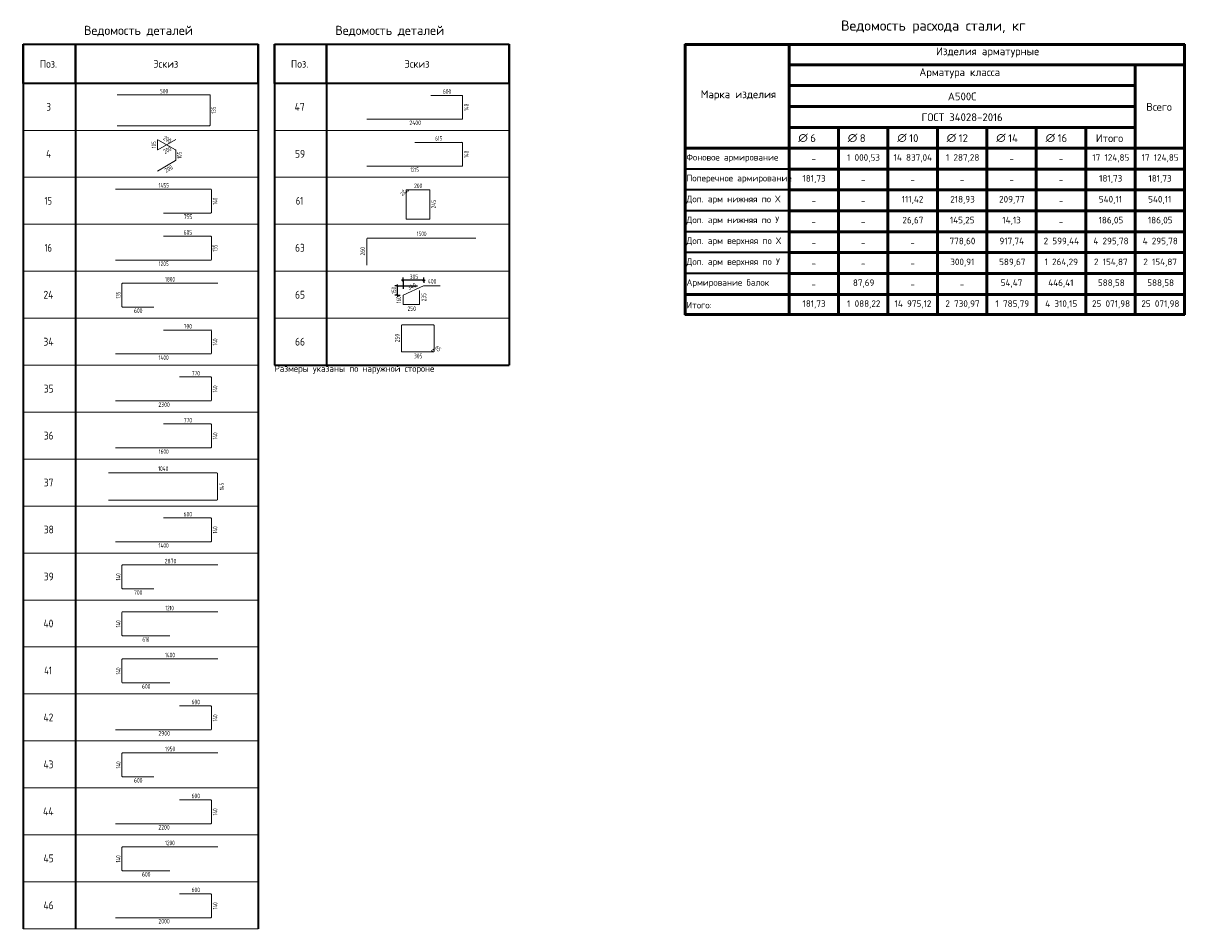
# Model space of a CAD drawing. Header units: metres. Extents: x -38 to 114, y -16 to 7.
# Tile 6 of 6: x 92 to 114, y -15 to 2. Entities that reach past the tile are written whole.
import ezdxf

# ---------------------------------------------------------------- set-up
doc = ezdxf.new("R2010")
doc.units = ezdxf.units.M
doc.layers.add('XR$2$STANDARD_1', color=7, linetype='Continuous', lineweight=25)
doc.layers.add('XR$2$Экспликация_ описание', color=7, linetype='Continuous', lineweight=13)
doc.styles.add('ISOCPEUR', font='txt')

msp = doc.modelspace()

# ---------------------------------------------------------------- linework, layer by layer
at = {"layer": 'XR$2$STANDARD_1', "color": 7, "linetype": 'Continuous', "lineweight": 35, "transparency": 33554687}
for p, q in [((92.051, 1.457), (96.551, 1.457)), ((92.051, 0.707), (92.051, 1.457)), ((92.051, 1.457), (92.051, -0.193)), ((93.051, 0.707), (93.051, 1.457)), ((93.051, 1.457), (93.051, -0.193)), ((96.551, 0.707), (96.551, 1.457)), ((96.551, 1.457), (96.551, -0.193)), ((96.865, 1.457), (101.365, 1.457)), ((96.865, 0.707), (96.865, 1.457)), ((96.865, 1.457), (96.865, -0.193)), ((97.865, 0.707), (97.865, 1.457)), ((97.865, 1.457), (97.865, -0.193)), ((101.365, 0.707), (101.365, 1.457)), ((101.365, 1.457), (101.365, -0.193)), ((96.551, 0.707), (92.051, 0.707)), ((101.365, 0.707), (96.865, 0.707)), ((92.051, 0.557), (92.051, -1.093)), ((93.051, 0.557), (93.051, -1.093)), ((96.551, 0.557), (96.551, -1.093)), ((96.865, 0.557), (96.865, -1.093)), ((97.865, 0.557), (97.865, -1.093)), ((101.365, 0.557), (101.365, -1.093)), ((92.051, -0.343), (92.051, -1.993)), ((93.051, -0.343), (93.051, -1.993)), ((96.551, -0.343), (96.551, -1.993)), ((96.865, -0.343), (96.865, -1.993)), ((97.865, -0.343), (97.865, -1.993)), ((101.365, -0.343), (101.365, -1.993)), ((92.051, -1.243), (92.051, -2.893)), ((93.051, -1.243), (93.051, -2.893)), ((96.551, -1.243), (96.551, -2.893)), ((96.865, -1.243), (96.865, -2.893)), ((97.865, -1.243), (97.865, -2.893)), ((101.365, -1.243), (101.365, -2.893)), ((92.051, -2.143), (92.051, -3.793)), ((93.051, -2.143), (93.051, -3.793)), ((96.551, -2.143), (96.551, -3.793)), ((96.865, -2.143), (96.865, -3.793)), ((97.865, -2.143), (97.865, -3.793)), ((101.365, -2.143), (101.365, -3.793)), ((92.051, -3.043), (92.051, -4.693)), ((93.051, -3.043), (93.051, -4.693)), ((96.551, -3.043), (96.551, -4.693)), ((96.865, -3.043), (96.865, -4.693)), ((97.865, -3.043), (97.865, -4.693)), ((101.365, -3.043), (101.365, -4.693)), ((92.051, -3.943), (92.051, -5.593)), ((93.051, -3.943), (93.051, -5.593)), ((96.551, -3.943), (96.551, -5.593)), ((92.051, -4.843), (92.051, -6.493)), ((93.051, -4.843), (93.051, -6.493)), ((96.551, -4.843), (96.551, -6.493)), ((96.865, -4.693), (101.365, -4.693)), ((92.051, -5.743), (92.051, -7.393)), ((93.051, -5.743), (93.051, -7.393)), ((96.551, -5.743), (96.551, -7.393)), ((92.051, -6.643), (92.051, -8.293)), ((93.051, -6.643), (93.051, -8.293)), ((96.551, -6.643), (96.551, -8.293)), ((92.051, -7.543), (92.051, -9.193)), ((93.051, -7.543), (93.051, -9.193)), ((96.551, -7.543), (96.551, -9.193)), ((92.051, -8.443), (92.051, -10.093)), ((93.051, -8.443), (93.051, -10.093)), ((96.551, -8.443), (96.551, -10.093)), ((92.051, -9.343), (92.051, -10.993)), ((93.051, -9.343), (93.051, -10.993)), ((96.551, -9.343), (96.551, -10.993)), ((92.051, -10.243), (92.051, -11.893)), ((93.051, -10.243), (93.051, -11.893)), ((96.551, -10.243), (96.551, -11.893)), ((92.051, -11.143), (92.051, -12.793)), ((93.051, -11.143), (93.051, -12.793)), ((96.551, -11.143), (96.551, -12.793)), ((92.051, -12.043), (92.051, -13.693)), ((93.051, -12.043), (93.051, -13.693)), ((96.551, -12.043), (96.551, -13.693)), ((92.051, -12.943), (92.051, -14.593)), ((93.051, -12.943), (93.051, -14.593)), ((96.551, -12.943), (96.551, -14.593)), ((92.051, -13.843), (92.051, -15.493)), ((93.051, -13.843), (93.051, -15.493)), ((96.551, -13.843), (96.551, -15.493))]:
    msp.add_line(p, q, dxfattribs=at)
at = {"layer": 'XR$2$STANDARD_1', "color": 4, "linetype": 'Continuous', "lineweight": 18, "transparency": 33554687}
for p, q in [((93.851, 0.489), (95.625, 0.489)), ((95.631, 0.483), (95.631, -0.097)), ((95.625, -0.104), (93.851, -0.104))]:
    msp.add_line(p, q, dxfattribs=at)
at = {"layer": 'XR$2$STANDARD_1', "color": 7, "linetype": 'Continuous', "lineweight": 18, "transparency": 33554687}
for p, q in [((99.859, 0.477), (100.456, 0.477)), ((100.47, 0.464), (100.47, 0.032)), ((100.456, 0.019), (98.636, 0.019)), ((99.553, -0.423), (100.458, -0.423)), ((100.47, -0.434), (100.47, -0.869)), ((100.458, -0.881), (98.636, -0.881)), ((93.822, -1.319), (95.645, -1.319)), ((95.657, -1.33), (95.657, -1.765)), ((95.645, -1.777), (94.74, -1.777)), ((98.637, -2.778), (98.637, -2.27)), ((98.65, -2.256), (100.725, -2.256)), ((94.74, -4.019), (95.643, -4.019)), ((95.657, -4.032), (95.657, -4.464)), ((95.643, -4.477), (93.822, -4.477)), ((95.045, -4.919), (95.643, -4.919)), ((95.657, -4.932), (95.657, -5.364)), ((95.643, -5.377), (93.822, -5.377)), ((94.74, -5.819), (95.643, -5.819)), ((95.657, -5.832), (95.657, -6.264)), ((95.643, -6.277), (93.822, -6.277)), ((93.687, -6.756), (95.76, -6.756)), ((95.775, -6.771), (95.775, -7.263)), ((95.76, -7.278), (93.687, -7.278)), ((94.74, -7.619), (95.643, -7.619)), ((95.657, -7.632), (95.657, -8.064)), ((95.643, -8.077), (93.822, -8.077)), ((93.943, -8.964), (93.943, -8.532)), ((93.956, -8.519), (95.777, -8.519)), ((94.554, -8.977), (93.956, -8.977)), ((93.943, -9.865), (93.943, -9.43)), ((93.954, -9.419), (95.777, -9.419)), ((94.86, -9.877), (93.954, -9.877)), ((93.943, -10.768), (93.943, -10.336)), ((93.956, -10.323), (95.777, -10.323)), ((94.86, -10.781), (93.956, -10.781)), ((95.045, -11.223), (95.643, -11.223)), ((95.657, -11.236), (95.657, -11.668)), ((95.643, -11.681), (93.822, -11.681)), ((93.943, -12.568), (93.943, -12.136)), ((93.956, -12.123), (95.777, -12.123)), ((94.554, -12.581), (93.956, -12.581)), ((95.045, -14.823), (95.643, -14.823)), ((95.657, -14.836), (95.657, -15.268)), ((95.643, -15.281), (93.822, -15.281))]:
    msp.add_line(p, q, dxfattribs=at)
at = {"layer": 'XR$2$STANDARD_1', "color": 7, "linetype": 'Continuous', "lineweight": 13, "transparency": 33554687}
for p, q in [((92.051, -0.193), (96.551, -0.193)), ((96.865, -0.193), (101.365, -0.193)), ((92.051, -1.093), (96.551, -1.093)), ((96.865, -1.093), (101.365, -1.093)), ((92.051, -1.993), (96.551, -1.993)), ((96.865, -1.993), (101.365, -1.993)), ((92.051, -2.893), (96.551, -2.893)), ((96.865, -2.893), (101.365, -2.893)), ((92.051, -3.793), (96.551, -3.793)), ((96.865, -3.793), (101.365, -3.793)), ((92.051, -4.693), (96.551, -4.693)), ((96.865, -4.693), (101.365, -4.693)), ((92.051, -5.593), (96.551, -5.593)), ((92.051, -6.493), (96.551, -6.493)), ((92.051, -7.393), (96.551, -7.393)), ((92.051, -8.293), (96.551, -8.293)), ((92.051, -9.193), (96.551, -9.193)), ((92.051, -10.093), (96.551, -10.093)), ((92.051, -10.993), (96.551, -10.993)), ((92.051, -11.893), (96.551, -11.893)), ((92.051, -12.793), (96.551, -12.793)), ((92.051, -13.693), (96.551, -13.693)), ((92.051, -14.593), (96.551, -14.593)), ((92.051, -15.493), (96.551, -15.493))]:
    msp.add_line(p, q, dxfattribs=at)
at = {"layer": 'XR$2$STANDARD_1', "color": 40, "linetype": 'Continuous', "lineweight": 18, "transparency": 33554687}
for p, q in [((94.624, -0.378), (94.624, -0.561)), ((94.632, -0.566), (94.973, -0.369)), ((94.97, -0.569), (94.632, -0.374)), ((94.973, -0.769), (94.973, -0.573)), ((94.624, -0.973), (94.97, -0.773)), ((99.391, -1.332), (99.835, -1.332)), ((99.391, -1.332), (99.407, -1.332)), ((99.411, -1.334), (99.434, -1.357)), ((99.386, -1.354), (99.386, -1.338)), ((99.386, -1.887), (99.386, -1.338)), ((99.41, -1.38), (99.387, -1.358)), ((99.842, -1.339), (99.842, -1.887)), ((99.835, -1.894), (99.393, -1.894)), ((99.334, -3.35), (99.722, -3.175)), ((99.645, -3.263), (99.645, -3.522)), ((99.725, -3.175), (100.039, -3.175)), ((99.329, -3.522), (99.329, -3.357)), ((99.637, -3.53), (99.337, -3.53)), ((99.3, -4.428), (99.3, -3.931)), ((99.307, -3.923), (99.916, -3.923)), ((99.924, -3.931), (99.924, -4.429)), ((99.917, -4.436), (99.307, -4.436)), ((99.895, -4.434), (99.874, -4.412)), ((99.9, -4.386), (99.922, -4.407)), ((99.917, -4.436), (99.9, -4.436)), ((99.924, -4.412), (99.924, -4.429))]:
    msp.add_line(p, q, dxfattribs=at)
at = {"layer": 'XR$2$STANDARD_1', "color": 34, "linetype": 'Continuous', "lineweight": 18, "transparency": 33554687}
for p, q in [((94.74, -2.223), (95.646, -2.223)), ((95.657, -2.233), (95.657, -2.671)), ((95.646, -2.681), (93.822, -2.681)), ((93.943, -3.571), (93.943, -3.133)), ((93.953, -3.123), (95.777, -3.123)), ((94.554, -3.581), (93.953, -3.581)), ((95.045, -13.023), (95.646, -13.023)), ((95.657, -13.033), (95.657, -13.471)), ((95.646, -13.481), (93.822, -13.481)), ((93.943, -14.371), (93.943, -13.933)), ((93.953, -13.923), (95.777, -13.923)), ((94.86, -14.381), (93.953, -14.381))]:
    msp.add_line(p, q, dxfattribs=at)
at = {"layer": 'XR$2$STANDARD_1', "color": 7, "linetype": 'Continuous', "lineweight": 25, "transparency": 33554687}
for p, q in [((99.329, -3.066), (99.299, -3.066)), ((99.724, -3.066), (99.754, -3.066)), ((99.221, -3.175), (99.221, -3.145)), ((99.221, -3.352), (99.221, -3.175)), ((99.221, -3.352), (99.221, -3.382))]:
    msp.add_line(p, q, dxfattribs=at)
at = {"layer": 'XR$2$STANDARD_1', "color": 7, "linetype": 'Continuous', "lineweight": -3, "transparency": 33554687}
for p, q in [((99.344, -3.051), (99.314, -3.081)), ((99.329, -3.066), (99.329, -3.016)), ((99.329, -3.066), (99.329, -3.116)), ((99.739, -3.051), (99.709, -3.081)), ((99.724, -3.066), (99.724, -3.016)), ((99.724, -3.066), (99.724, -3.116)), ((99.724, -3.066), (99.724, -3.066)), ((99.221, -3.175), (99.171, -3.175)), ((99.236, -3.19), (99.206, -3.16)), ((99.236, -3.367), (99.206, -3.337)), ((99.221, -3.175), (99.271, -3.175)), ((99.221, -3.175), (99.603, -3.175)), ((99.221, -3.352), (99.171, -3.352)), ((99.221, -3.352), (99.271, -3.352)), ((99.221, -3.352), (99.221, -3.352))]:
    msp.add_line(p, q, dxfattribs=at)
msp.add_lwpolyline([(99.329, -3.066), (99.329, -3.169), (99.329, -3.169), (99.329, -3.232)], dxfattribs=at)
at = {"layer": 'XR$2$STANDARD_1', "color": 7, "linetype": 'Continuous', "lineweight": 25, "transparency": 33554687}
msp.add_lwpolyline([(99.724, -3.066), (99.393, -3.066), (99.393, -3.066), (99.329, -3.066)], dxfattribs=at)
at = {"layer": 'XR$2$STANDARD_1', "color": 4, "linetype": 'Continuous', "lineweight": 18, "transparency": 33554687}
for centre, start, end in [((95.625, 0.483), 0, 90), ((95.625, -0.097), 270, 0)]:
    msp.add_arc(centre, 0.00655, start, end, dxfattribs=at)
at = {"layer": 'XR$2$STANDARD_1', "color": 7, "linetype": 'Continuous', "lineweight": 18, "transparency": 33554687}
for centre, radius, start, end in [((100.456, 0.464), 0.0135, 0, 90), ((100.456, 0.032), 0.0135, 270, 0), ((100.458, -0.434), 0.0118, 0, 90), ((100.458, -0.869), 0.0118, 270, 0), ((95.645, -1.33), 0.0118, 0, 90), ((95.645, -1.765), 0.0118, 270, 0), ((98.65, -2.27), 0.0135, 90, 180), ((95.643, -4.032), 0.0135, 0, 90), ((95.643, -4.464), 0.0135, 270, 0), ((95.643, -4.932), 0.0135, 0, 90), ((95.643, -5.364), 0.0135, 270, 0), ((95.643, -5.832), 0.0135, 0, 90), ((95.643, -6.264), 0.0135, 270, 0), ((95.76, -6.771), 0.0154, 0, 90), ((95.76, -7.263), 0.0154, 270, 0), ((95.643, -7.632), 0.0135, 0, 90), ((95.643, -8.064), 0.0135, 270, 0), ((93.956, -8.532), 0.0135, 90, 180), ((93.956, -8.964), 0.0135, 180, 270), ((93.954, -9.43), 0.0118, 90, 180), ((93.954, -9.865), 0.0118, 180, 270), ((93.956, -10.336), 0.0135, 90, 180), ((93.956, -10.768), 0.0135, 180, 270), ((95.643, -11.236), 0.0135, 0, 90), ((95.643, -11.668), 0.0135, 270, 0), ((93.956, -12.136), 0.0135, 90, 180), ((93.956, -12.568), 0.0135, 180, 270), ((95.643, -14.836), 0.0135, 0, 90), ((95.643, -15.268), 0.0135, 270, 0)]:
    msp.add_arc(centre, radius, start, end, dxfattribs=at)
at = {"layer": 'XR$2$STANDARD_1', "color": 40, "linetype": 'Continuous', "lineweight": 18, "transparency": 33554687}
for centre, radius, start, end in [((94.63, -0.378), 0.00534, 60, 180), ((94.63, -0.561), 0.00534, 180, 300), ((94.968, -0.573), 0.00534, 0, 60), ((94.968, -0.769), 0.00534, 300, 0), ((99.391, -1.338), 0.0056, 90, 180), ((99.391, -1.338), 0.0056, 90, 180), ((99.407, -1.338), 0.0056, 45, 90), ((99.835, -1.339), 0.007, 0, 90), ((99.391, -1.354), 0.0056, 180, 225), ((99.393, -1.887), 0.007, 180, 270), ((99.835, -1.887), 0.007, 270, 0), ((99.725, -3.183), 0.00804, 90, 114.2277), ((99.337, -3.357), 0.00804, 114.2277, 180), ((99.337, -3.522), 0.00804, 180, 270), ((99.637, -3.522), 0.00804, 270, 0), ((99.307, -3.931), 0.00778, 90, 180), ((99.916, -3.931), 0.00778, 0, 90), ((99.307, -4.428), 0.00778, 180, 270), ((99.9, -4.429), 0.00622, 225, 270), ((99.917, -4.429), 0.00622, 270, 0), ((99.917, -4.429), 0.00622, 270, 0), ((99.917, -4.412), 0.00622, 0, 45)]:
    msp.add_arc(centre, radius, start, end, dxfattribs=at)
at = {"layer": 'XR$2$STANDARD_1', "color": 34, "linetype": 'Continuous', "lineweight": 18, "transparency": 33554687}
for centre, start, end in [((95.646, -2.233), 0, 90), ((95.646, -2.671), 270, 0), ((93.953, -3.133), 90, 180), ((93.953, -3.571), 180, 270), ((95.646, -13.033), 0, 90), ((95.646, -13.471), 270, 0), ((93.953, -13.933), 90, 180), ((93.953, -14.371), 180, 270)]:
    msp.add_arc(centre, 0.0101, start, end, dxfattribs=at)
at = {"layer": 'XR$2$Экспликация_ описание', "color": 7, "linetype": 'Continuous', "lineweight": 50, "transparency": 33554687}
for p, q in [((104.73, 1.453), (114.306, 1.453)), ((104.735, 1.457), (104.735, -3.729)), ((106.724, 1.057), (106.724, 1.464)), ((106.724, -0.543), (106.724, 1.464)), ((114.3, 1.457), (114.3, -3.729)), ((106.717, 1.064), (113.357, 1.064)), ((106.717, 1.064), (114.293, 1.064)), ((106.724, 1.071), (106.724, 0.657)), ((113.348, 1.064), (114.293, 1.064)), ((113.355, 1.071), (113.355, -0.543)), ((106.717, 0.664), (113.357, 0.664)), ((106.717, -0.136), (107.674, -0.136)), ((106.724, -0.129), (106.724, -0.543)), ((107.665, -0.136), (108.621, -0.136)), ((107.671, -0.129), (107.671, -0.543)), ((108.612, -0.136), (109.569, -0.136)), ((108.619, -0.129), (108.619, -0.543)), ((109.56, -0.136), (110.517, -0.136)), ((109.567, -0.129), (109.567, -0.543)), ((110.508, -0.136), (111.464, -0.136)), ((110.514, -0.129), (110.514, -0.543)), ((111.455, -0.136), (112.412, -0.136)), ((111.462, -0.129), (111.462, -0.543)), ((106.73, -0.536), (104.724, -0.536)), ((106.717, -0.536), (107.671, -0.536)), ((106.717, -0.536), (107.674, -0.536)), ((106.724, -0.529), (106.724, -0.936)), ((106.724, -0.534), (106.724, -0.936)), ((107.665, -0.536), (108.619, -0.536)), ((107.665, -0.536), (108.621, -0.536)), ((107.671, -0.529), (107.671, -0.936)), ((108.612, -0.536), (109.567, -0.536)), ((108.612, -0.536), (109.569, -0.536)), ((108.619, -0.529), (108.619, -0.936)), ((109.56, -0.536), (110.514, -0.536)), ((109.56, -0.536), (110.517, -0.536)), ((109.567, -0.529), (109.567, -0.936)), ((110.508, -0.536), (111.462, -0.536)), ((110.508, -0.536), (111.464, -0.536)), ((110.514, -0.529), (110.514, -0.936)), ((111.455, -0.536), (112.41, -0.536)), ((111.455, -0.536), (112.412, -0.536)), ((111.462, -0.529), (111.462, -0.936)), ((112.403, -0.536), (113.355, -0.536)), ((112.41, -0.529), (112.41, -0.936)), ((113.348, -0.536), (114.3, -0.536)), ((113.348, -0.536), (114.293, -0.536)), ((113.355, -0.529), (113.355, -0.936)), ((106.717, -0.936), (107.671, -0.936)), ((106.724, -0.929), (106.724, -1.336)), ((106.724, -0.934), (106.724, -1.336)), ((107.665, -0.936), (108.619, -0.936)), ((107.671, -0.929), (107.671, -1.336)), ((108.612, -0.936), (109.567, -0.936)), ((108.619, -0.929), (108.619, -1.336)), ((109.56, -0.936), (110.514, -0.936)), ((109.567, -0.929), (109.567, -1.336)), ((110.508, -0.936), (111.462, -0.936)), ((110.514, -0.929), (110.514, -1.336)), ((111.455, -0.936), (112.41, -0.936)), ((111.462, -0.929), (111.462, -1.336)), ((112.403, -0.936), (113.355, -0.936)), ((112.41, -0.929), (112.41, -1.336)), ((113.348, -0.936), (114.3, -0.936)), ((113.355, -0.929), (113.355, -1.336)), ((106.724, -1.329), (106.724, -1.736)), ((106.724, -1.334), (106.724, -1.736)), ((107.671, -1.329), (107.671, -1.736)), ((108.619, -1.329), (108.619, -1.736)), ((109.567, -1.329), (109.567, -1.736)), ((110.514, -1.329), (110.514, -1.736)), ((111.462, -1.329), (111.462, -1.736)), ((112.41, -1.329), (112.41, -1.736)), ((113.355, -1.329), (113.355, -1.736)), ((106.717, -1.336), (107.671, -1.336)), ((107.665, -1.336), (108.619, -1.336)), ((108.612, -1.336), (109.567, -1.336)), ((109.56, -1.336), (110.514, -1.336)), ((110.508, -1.336), (111.462, -1.336)), ((111.455, -1.336), (112.41, -1.336)), ((112.403, -1.336), (113.355, -1.336)), ((113.348, -1.336), (114.3, -1.336)), ((106.717, -1.736), (107.671, -1.736)), ((106.724, -1.729), (106.724, -2.136)), ((106.724, -1.734), (106.724, -2.136)), ((107.665, -1.736), (108.619, -1.736)), ((107.671, -1.729), (107.671, -2.136)), ((108.612, -1.736), (109.567, -1.736)), ((108.619, -1.729), (108.619, -2.136)), ((109.56, -1.736), (110.514, -1.736)), ((109.567, -1.729), (109.567, -2.136)), ((110.508, -1.736), (111.462, -1.736)), ((110.514, -1.729), (110.514, -2.136)), ((111.455, -1.736), (112.41, -1.736)), ((111.462, -1.729), (111.462, -2.136)), ((112.403, -1.736), (113.355, -1.736)), ((112.41, -1.729), (112.41, -2.136)), ((113.348, -1.736), (114.3, -1.736)), ((113.355, -1.729), (113.355, -2.136)), ((106.717, -2.136), (107.671, -2.136)), ((106.724, -2.129), (106.724, -2.536)), ((106.724, -2.134), (106.724, -2.536)), ((107.665, -2.136), (108.619, -2.136)), ((107.671, -2.129), (107.671, -2.536)), ((108.612, -2.136), (109.567, -2.136)), ((108.619, -2.129), (108.619, -2.536)), ((109.56, -2.136), (110.514, -2.136)), ((109.567, -2.129), (109.567, -2.536)), ((110.508, -2.136), (111.462, -2.136)), ((110.514, -2.129), (110.514, -2.536)), ((111.455, -2.136), (112.41, -2.136)), ((111.462, -2.129), (111.462, -2.536)), ((112.403, -2.136), (113.355, -2.136)), ((112.41, -2.129), (112.41, -2.536)), ((113.348, -2.136), (114.3, -2.136)), ((113.355, -2.129), (113.355, -2.536)), ((106.717, -2.536), (107.671, -2.536)), ((106.724, -2.529), (106.724, -2.936)), ((106.724, -2.534), (106.724, -2.936)), ((107.665, -2.536), (108.619, -2.536)), ((107.671, -2.529), (107.671, -2.936)), ((108.612, -2.536), (109.567, -2.536)), ((108.619, -2.529), (108.619, -2.936)), ((109.56, -2.536), (110.514, -2.536)), ((109.567, -2.529), (109.567, -2.936)), ((110.508, -2.536), (111.462, -2.536)), ((110.514, -2.529), (110.514, -2.936)), ((111.455, -2.536), (112.41, -2.536)), ((111.462, -2.529), (111.462, -2.936)), ((112.403, -2.536), (113.355, -2.536)), ((112.41, -2.529), (112.41, -2.936)), ((113.348, -2.536), (114.3, -2.536)), ((113.355, -2.529), (113.355, -2.936)), ((106.717, -2.936), (107.671, -2.936)), ((106.724, -2.929), (106.724, -3.336)), ((106.724, -2.934), (106.724, -3.336)), ((107.665, -2.936), (108.619, -2.936)), ((107.671, -2.929), (107.671, -3.336)), ((108.612, -2.936), (109.567, -2.936)), ((108.619, -2.929), (108.619, -3.336)), ((109.56, -2.936), (110.514, -2.936)), ((109.567, -2.929), (109.567, -3.336)), ((110.508, -2.936), (111.462, -2.936)), ((110.514, -2.929), (110.514, -3.336)), ((111.455, -2.936), (112.41, -2.936)), ((111.462, -2.929), (111.462, -3.336)), ((112.403, -2.936), (113.355, -2.936)), ((112.41, -2.929), (112.41, -3.336)), ((113.348, -2.936), (114.3, -2.936)), ((113.355, -2.929), (113.355, -3.336)), ((106.73, -3.336), (104.724, -3.336)), ((106.717, -3.336), (107.671, -3.336)), ((106.724, -3.329), (106.724, -3.736)), ((106.724, -3.329), (106.724, -3.736)), ((107.665, -3.336), (108.619, -3.336)), ((107.671, -3.329), (107.671, -3.736)), ((108.612, -3.336), (109.567, -3.336)), ((108.619, -3.329), (108.619, -3.736)), ((109.56, -3.336), (110.514, -3.336)), ((109.567, -3.329), (109.567, -3.736)), ((110.508, -3.336), (111.462, -3.336)), ((110.514, -3.329), (110.514, -3.736)), ((111.455, -3.336), (112.41, -3.336)), ((111.462, -3.329), (111.462, -3.736)), ((112.403, -3.336), (113.355, -3.336)), ((112.41, -3.329), (112.41, -3.736)), ((113.348, -3.336), (114.3, -3.336)), ((113.355, -3.329), (113.355, -3.736)), ((104.73, -3.725), (114.306, -3.725))]:
    msp.add_line(p, q, dxfattribs=at)
at = {"layer": 'XR$2$Экспликация_ описание', "color": 7, "linetype": 'Continuous', "lineweight": 35, "transparency": 33554687}
for p, q in [((113.355, 1.071), (113.355, 0.657)), ((107.671, -0.129), (107.671, -0.543)), ((108.619, -0.129), (108.619, -0.543)), ((109.567, -0.129), (109.567, -0.543)), ((110.514, -0.129), (110.514, -0.543)), ((111.462, -0.129), (111.462, -0.543)), ((112.41, -0.129), (112.41, -0.543)), ((106.73, -0.536), (104.724, -0.536)), ((106.73, -0.936), (104.724, -0.936)), ((106.73, -1.336), (104.724, -1.336)), ((106.73, -1.736), (104.724, -1.736)), ((106.73, -2.136), (104.724, -2.136)), ((106.73, -2.536), (104.724, -2.536)), ((106.73, -2.936), (104.724, -2.936))]:
    msp.add_line(p, q, dxfattribs=at)
at = {"layer": 'XR$2$Экспликация_ описание', "color": 7, "linetype": 'Continuous', "lineweight": 50, "transparency": 33554687}
for points in [[(106.724, 0.664), (106.724, 0.264), (113.355, 0.264), (113.355, 0.664), (106.724, 0.664)], [(106.724, 0.264), (106.724, -0.136), (113.355, -0.136), (113.355, 0.264), (106.724, 0.264)], [(112.41, -0.136), (112.41, -0.536), (113.355, -0.536), (113.355, -0.136), (112.41, -0.136)]]:
    msp.add_lwpolyline(points, close=True, dxfattribs=at)

# ---------------------------------------------------------------- texts
at = {"layer": 'XR$2$STANDARD_1', "color": 7, "linetype": 'Continuous', "lineweight": 35, "transparency": 33554687, "attachment_point": 7, "style": 'ISOCPEUR'}
for s, insert, char_height, width in [('\\W0.98;Ведомость деталей', (93.216, 1.607), 0.175, 2.2549), ('\\W0.98;Ведомость деталей', (98.03, 1.607), 0.175, 2.2549), ('\\W0.92;Поз.', (92.368, 1.007), 0.15, 0.43649), ('\\W0.94;Эскиз', (94.543, 1.007), 0.15, 0.58806), ('\\W0.92;Поз.', (97.181, 1.007), 0.15, 0.43649), ('\\W0.94;Эскиз', (99.356, 1.007), 0.15, 0.58806), ('\\W0.78;3', (92.499, 0.182), 0.15, 0.1632), ('\\W0.88;47', (97.252, 0.182), 0.15, 0.291), ('\\W0.80;4', (92.491, -0.718), 0.15, 0.17992), ('\\W0.87;59', (97.26, -0.718), 0.15, 0.27541), ('\\W0.75;15', (92.461, -1.618), 0.15, 0.23614), ('\\W0.75;61', (97.275, -1.618), 0.15, 0.23614), ('\\W0.75;16', (92.461, -2.518), 0.15, 0.23614), ('\\W0.87;63', (97.26, -2.518), 0.15, 0.27541), ('\\W0.88;24', (92.439, -3.418), 0.15, 0.291), ('\\W0.87;65', (97.26, -3.418), 0.15, 0.27541), ('\\W0.88;34', (92.439, -4.318), 0.15, 0.291), ('\\W0.87;66', (97.26, -4.318), 0.15, 0.27541), ('\\W0.87;35', (92.446, -5.218), 0.15, 0.27541), ('\\W0.87;36', (92.446, -6.118), 0.15, 0.27541), ('\\W0.87;37', (92.446, -7.018), 0.15, 0.27541), ('\\W0.87;38', (92.446, -7.918), 0.15, 0.27541), ('\\W0.87;39', (92.446, -8.818), 0.15, 0.27541), ('\\W0.88;40', (92.439, -9.718), 0.15, 0.291), ('\\W0.76;41', (92.454, -10.618), 0.15, 0.25228), ('\\W0.88;42', (92.439, -11.518), 0.15, 0.291), ('\\W0.88;43', (92.439, -12.418), 0.15, 0.291), ('\\W0.89;44', (92.431, -13.318), 0.15, 0.30652), ('\\W0.88;45', (92.439, -14.218), 0.15, 0.291), ('\\W0.88;46', (92.439, -15.118), 0.15, 0.291)]:
    msp.add_mtext(s, dxfattribs=dict(at, insert=insert, char_height=char_height, width=width))
at = {"layer": 'XR$2$STANDARD_1', "color": 7, "linetype": 'Continuous', "lineweight": 25, "transparency": 33554687, "char_height": 0.0875, "attachment_point": 7, "style": 'ISOCPEUR'}
for s, insert, width in [('\\W0.73;500', (94.668, 0.514), 0.17881), ('\\W0.73;600', (100.091, 0.509), 0.17881), ('\\W0.75;2400', (99.451, -0.092), 0.23558), ('\\W0.66;615', (99.945, -0.391), 0.16182), ('\\W0.64;1215', (99.469, -0.992), 0.19591), ('\\W0.70;1455', (94.645, -1.291), 0.21936), ('\\W0.73;200', (99.54, -1.299), 0.17881), ('\\W0.73;755', (95.125, -1.892), 0.17881), ('\\W0.73;605', (95.125, -2.191), 0.17881), ('\\W0.69;1500', (99.59, -2.219), 0.2122), ('\\W0.69;1205', (94.649, -2.792), 0.2122), ('\\W0.69;1800', (94.769, -3.091), 0.2122), ('\\W0.73;400', (99.804, -3.129), 0.18596), ('\\W0.73;600', (94.175, -3.692), 0.17881), ('\\W0.73;250', (99.414, -3.653), 0.17881), ('\\W0.73;700', (95.125, -3.991), 0.17881), ('\\W0.70;1400', (94.645, -4.592), 0.21936), ('\\W0.73;305', (99.538, -4.561), 0.17881), ('\\W0.73;770', (95.277, -4.891), 0.17881), ('\\W0.75;2300', (94.642, -5.492), 0.22848), ('\\W0.73;770', (95.125, -5.791), 0.17881), ('\\W0.69;1600', (94.649, -6.392), 0.2122), ('\\W0.70;1040', (94.637, -6.719), 0.21936), ('\\W0.73;600', (95.125, -7.591), 0.17881), ('\\W0.70;1400', (94.645, -8.192), 0.21936), ('\\W0.75;2870', (94.762, -8.491), 0.22848), ('\\W0.73;700', (94.175, -9.092), 0.17881), ('\\W0.64;1210', (94.776, -9.391), 0.19591), ('\\W0.66;610', (94.335, -9.992), 0.16182), ('\\W0.70;1400', (94.765, -10.291), 0.21936), ('\\W0.73;600', (94.328, -10.892), 0.17881), ('\\W0.73;600', (95.277, -11.191), 0.17881), ('\\W0.75;2900', (94.642, -11.792), 0.22848), ('\\W0.69;1950', (94.769, -12.091), 0.2122), ('\\W0.73;600', (94.175, -12.692), 0.17881), ('\\W0.73;600', (95.277, -12.991), 0.17881), ('\\W0.75;2200', (94.642, -13.592), 0.22848), ('\\W0.69;1200', (94.769, -13.891), 0.2122), ('\\W0.73;600', (94.328, -14.492), 0.17881), ('\\W0.73;600', (95.277, -14.791), 0.17881), ('\\W0.75;2000', (94.642, -15.392), 0.22848)]:
    msp.add_mtext(s, dxfattribs=dict(at, insert=insert, width=width))
for s, insert, width, rotation in [('\\W0.66;135', (95.744, 0.126), 0.16182, 90), ('\\W0.67;140', (100.585, 0.178), 0.16909, 90), ('\\W0.66;105', (94.598, -0.536), 0.16182, 90), ('\\W0.73;200', (94.722, -0.365), 0.17881, 330), ('\\W0.73;200', (94.766, -0.649), 0.17881, 30), ('\\W0.66;105', (95.087, -0.738), 0.16182, 90), ('\\W0.67;140', (100.585, -0.722), 0.16909, 90), ('\\W0.73;200', (94.792, -1.008), 0.17881, 30), ('\\W0.70;70', (99.255, -1.386), 0.12852, 315), ('\\W0.67;140', (95.771, -1.618), 0.16909, 90), ('\\W0.73;245', (99.959, -1.69), 0.18596, 90), ('\\W0.66;135', (95.771, -2.518), 0.16182, 90), ('\\W0.73;260', (98.6, -2.591), 0.17881, 90), ('\\W0.66;135', (93.915, -3.418), 0.16182, 90), ('\\W0.73;340', (99.44, -3.258), 0.18596, 24.2277), ('\\W0.73;235', (99.773, -3.47), 0.17881, 90), ('\\W0.66;160', (99.289, -3.507), 0.16182, 90), ('\\W0.67;140', (95.771, -4.318), 0.16909, 90), ('\\W0.73;250', (99.262, -4.253), 0.17881, 90), ('\\W0.70;65', (99.933, -4.365), 0.12852, 315), ('\\W0.67;140', (95.771, -5.218), 0.16909, 90), ('\\W0.67;140', (95.771, -6.118), 0.16909, 90), ('\\W0.67;145', (95.9, -7.087), 0.16909, 90), ('\\W0.67;140', (95.771, -7.918), 0.16909, 90), ('\\W0.67;140', (93.915, -8.818), 0.16909, 90), ('\\W0.67;140', (93.915, -9.718), 0.16909, 90), ('\\W0.67;140', (93.915, -10.622), 0.16909, 90), ('\\W0.67;140', (95.771, -11.522), 0.16909, 90), ('\\W0.67;140', (93.915, -12.422), 0.16909, 90), ('\\W0.67;140', (95.771, -13.322), 0.16909, 90), ('\\W0.67;140', (93.915, -14.222), 0.16909, 90), ('\\W0.67;140', (95.771, -15.122), 0.16909, 90)]:
    msp.add_mtext(s, dxfattribs=dict(at, insert=insert, width=width, rotation=rotation))
at = {"layer": 'XR$2$STANDARD_1', "color": 7, "linetype": 'Continuous', "lineweight": -3, "transparency": 33554687, "insert": (99.457, -3.041), "char_height": 0.085, "width": 0.17886, "attachment_point": 7, "style": 'ISOCPEUR'}
msp.add_mtext('\\W0.75;305', dxfattribs=at)
at = {"layer": 'XR$2$STANDARD_1', "color": 7, "linetype": 'Continuous', "lineweight": -3, "transparency": 33554687, "insert": (99.196, -3.327), "char_height": 0.085, "width": 0.16186, "attachment_point": 7, "rotation": 90, "style": 'ISOCPEUR'}
msp.add_mtext('\\W0.68;150', dxfattribs=at)
at = {"layer": 'XR$2$STANDARD_1', "color": 7, "linetype": 'Continuous', "lineweight": 13, "transparency": 33554687, "insert": (96.865, -4.855), "char_height": 0.125, "width": 3.19776, "attachment_point": 7, "style": 'ISOCPEUR'}
msp.add_mtext('\\W0.99;Размеры указаны по наружной стороне', dxfattribs=at)
at = {"layer": 'XR$2$Экспликация_ описание', "color": 7, "linetype": 'Continuous', "lineweight": 35, "transparency": 33554687, "attachment_point": 7, "style": 'ISOCPEUR'}
for s, insert, char_height, width in [('\\A1;{\\fISOCPEUR|i0|b0;\\H0.195488;\\W1.000000;\\C7;Ведомость расхода стали, кг}\\P', (107.72, 1.664), 0.19549, 3.78167), ('\\A1;{\\fISOCPEUR|i0|b0;\\H0.149488;\\W1.000000;\\C7;Изделия арматурные}\\P', (109.541, 1.206), 0.14949, 2.0394), ('\\A1;{\\fISOCPEUR|i0|b0;\\H0.149488;\\W1.000000;\\C7;Арматура класса}\\P', (109.22, 0.806), 0.14949, 1.73274), ('\\A1;{\\fISOCPEUR|i0|b0;\\H0.149488;\\W1.000000;\\C7;Марка изделия}\\P', (105.032, 0.382), 0.14949, 1.4709), ('\\A1;{\\fISOCPEUR|i0|b0;\\H0.149488;\\W1.000000;\\C7;А500С}\\P', (109.767, 0.382), 0.14949, 0.62402), ('\\A1;{\\fISOCPEUR|i0|b0;\\H0.149488;\\W1.000000;\\C7;ГОСТ 34028-2016}\\P', (109.263, -0.017), 0.14949, 1.64163), ('\\A1;{\\fISOCPEUR|i0|b0;\\H0.149488;\\W1.000000;\\C7;Всего}\\P', (113.569, 0.182), 0.14949, 0.59391), ('\\A1;{\\fISOCPEUR|i0|b0;\\H0.149488;\\W1.000000;\\C7;∅}\\P', (106.903, -0.417), 0.14949, 0.19569), ('\\A1;{\\fISOCPEUR|i0|b0;\\H0.149488;\\W1.000000;\\C7; 6}\\P', (107.036, -0.417), 0.14949, 0.25911), ('\\A1;{\\fISOCPEUR|i0|b0;\\H0.149488;\\W1.000000;\\C7;∅}\\P', (107.85, -0.417), 0.14949, 0.19569), ('\\A1;{\\fISOCPEUR|i0|b0;\\H0.149488;\\W1.000000;\\C7; 8}\\P', (107.984, -0.417), 0.14949, 0.25911), ('\\A1;{\\fISOCPEUR|i0|b0;\\H0.149488;\\W1.000000;\\C7;∅}\\P', (108.798, -0.417), 0.14949, 0.19569), ('\\A1;{\\fISOCPEUR|i0|b0;\\H0.149488;\\W1.000000;\\C7; 10}\\P', (108.931, -0.417), 0.14949, 0.33023), ('\\A1;{\\fISOCPEUR|i0|b0;\\H0.149488;\\W1.000000;\\C7;∅}\\P', (109.745, -0.417), 0.14949, 0.19569), ('\\A1;{\\fISOCPEUR|i0|b0;\\H0.149488;\\W1.000000;\\C7; 12}\\P', (109.879, -0.417), 0.14949, 0.33023), ('\\A1;{\\fISOCPEUR|i0|b0;\\H0.149488;\\W1.000000;\\C7;∅}\\P', (110.694, -0.417), 0.14949, 0.19569), ('\\A1;{\\fISOCPEUR|i0|b0;\\H0.149488;\\W1.000000;\\C7; 14}\\P', (110.826, -0.417), 0.14949, 0.34577), ('\\A1;{\\fISOCPEUR|i0|b0;\\H0.149488;\\W1.000000;\\C7;∅}\\P', (111.641, -0.417), 0.14949, 0.19569), ('\\A1;{\\fISOCPEUR|i0|b0;\\H0.149488;\\W1.000000;\\C7; 16}\\P', (111.775, -0.417), 0.14949, 0.33023), ('\\A1;{\\fISOCPEUR|i0|b0;\\H0.149488;\\W1.000000;\\C7;Итого}\\P', (112.602, -0.418), 0.14949, 0.63906), ('\\A1;{\\fISOCPEUR|i0|b0;\\H0.126488;\\W1.000000;\\C7;Фоновое армирование}\\P', (104.759, -0.806), 0.12649, 1.80788), ('\\A1;{\\fISOCPEUR|i0|b0;\\H0.126488;\\W1.000000;\\C7;Поперечное армирование}\\P', (104.759, -1.206), 0.12649, 2.04832), ('\\A1;{\\fISOCPEUR|i0|b0;\\H0.126488;\\W1.000000;\\C7;-}\\P', (107.155, -0.806), 0.12649, 0.13773), ('\\A1;{\\fISOCPEUR|i0|b0;\\H0.126488;\\W1.000000;\\C7;1\xa0000,53}\\P', (107.837, -0.806), 0.12649, 0.68463), ('\\A1;{\\fISOCPEUR|i0|b0;\\H0.126488;\\W1.000000;\\C7;14\xa0837,04}\\P', (108.727, -0.806), 0.12649, 0.79915), ('\\A1;{\\fISOCPEUR|i0|b0;\\H0.126488;\\W1.000000;\\C7;1\xa0287,28}\\P', (109.731, -0.806), 0.12649, 0.68463), ('\\A1;{\\fISOCPEUR|i0|b0;\\H0.126488;\\W1.000000;\\C7;-}\\P', (110.945, -0.806), 0.12649, 0.13773), ('\\A1;{\\fISOCPEUR|i0|b0;\\H0.126488;\\W1.000000;\\C7;-}\\P', (111.893, -0.806), 0.12649, 0.13773), ('\\A1;{\\fISOCPEUR|i0|b0;\\H0.126488;\\W1.000000;\\C7;17\xa0124,85}\\P', (112.536, -0.806), 0.12649, 0.75908), ('\\A1;{\\fISOCPEUR|i0|b0;\\H0.126488;\\W1.000000;\\C7;17\xa0124,85}\\P', (113.48, -0.806), 0.12649, 0.75908), ('\\A1;{\\fISOCPEUR|i0|b0;\\H0.126488;\\W1.000000;\\C7;181,73}\\P', (106.982, -1.206), 0.12649, 0.49026), ('\\A1;{\\fISOCPEUR|i0|b0;\\H0.126488;\\W1.000000;\\C7;181,73}\\P', (112.666, -1.206), 0.12649, 0.49026), ('\\A1;{\\fISOCPEUR|i0|b0;\\H0.126488;\\W1.000000;\\C7;181,73}\\P', (113.611, -1.206), 0.12649, 0.49026), ('\\A1;{\\fISOCPEUR|i0|b0;\\H0.126488;\\W1.000000;\\C7;-}\\P', (108.102, -1.206), 0.12649, 0.13773), ('\\A1;{\\fISOCPEUR|i0|b0;\\H0.126488;\\W1.000000;\\C7;-}\\P', (109.049, -1.206), 0.12649, 0.13773), ('\\A1;{\\fISOCPEUR|i0|b0;\\H0.126488;\\W1.000000;\\C7;-}\\P', (109.997, -1.206), 0.12649, 0.13773), ('\\A1;{\\fISOCPEUR|i0|b0;\\H0.126488;\\W1.000000;\\C7;-}\\P', (110.945, -1.206), 0.12649, 0.13773), ('\\A1;{\\fISOCPEUR|i0|b0;\\H0.126488;\\W1.000000;\\C7;-}\\P', (111.893, -1.206), 0.12649, 0.13773), ('\\A1;{\\fISOCPEUR|i0|b0;\\H0.126488;\\W1.000000;\\C7;Доп. арм нижняя по Х}\\P', (104.759, -1.606), 0.12649, 1.83319), ('\\A1;{\\fISOCPEUR|i0|b0;\\H0.126488;\\W1.000000;\\C7;-}\\P', (107.155, -1.606), 0.12649, 0.13773), ('\\A1;{\\fISOCPEUR|i0|b0;\\H0.126488;\\W1.000000;\\C7;-}\\P', (108.102, -1.606), 0.12649, 0.13773), ('\\A1;{\\fISOCPEUR|i0|b0;\\H0.126488;\\W1.000000;\\C7;111,42}\\P', (108.883, -1.606), 0.12649, 0.47479), ('\\A1;{\\fISOCPEUR|i0|b0;\\H0.126488;\\W1.000000;\\C7;218,93}\\P', (109.813, -1.606), 0.12649, 0.51868), ('\\A1;{\\fISOCPEUR|i0|b0;\\H0.126488;\\W1.000000;\\C7;209,77}\\P', (110.749, -1.606), 0.12649, 0.5471), ('\\A1;{\\fISOCPEUR|i0|b0;\\H0.126488;\\W1.000000;\\C7;-}\\P', (111.893, -1.606), 0.12649, 0.13773), ('\\A1;{\\fISOCPEUR|i0|b0;\\H0.126488;\\W1.000000;\\C7;540,11}\\P', (112.66, -1.606), 0.12649, 0.50313), ('\\A1;{\\fISOCPEUR|i0|b0;\\H0.126488;\\W1.000000;\\C7;540,11}\\P', (113.605, -1.606), 0.12649, 0.50313), ('\\A1;{\\fISOCPEUR|i0|b0;\\H0.126488;\\W1.000000;\\C7;Доп. арм нижняя по У}\\P', (104.759, -2.006), 0.12649, 1.82054), ('\\A1;{\\fISOCPEUR|i0|b0;\\H0.126488;\\W1.000000;\\C7;-}\\P', (107.155, -2.006), 0.12649, 0.13773), ('\\A1;{\\fISOCPEUR|i0|b0;\\H0.126488;\\W1.000000;\\C7;-}\\P', (108.102, -2.006), 0.12649, 0.13773), ('\\A1;{\\fISOCPEUR|i0|b0;\\H0.126488;\\W1.000000;\\C7;26,67}\\P', (108.896, -2.006), 0.12649, 0.45791), ('\\A1;{\\fISOCPEUR|i0|b0;\\H0.126488;\\W1.000000;\\C7;145,25}\\P', (109.806, -2.006), 0.12649, 0.53148), ('\\A1;{\\fISOCPEUR|i0|b0;\\H0.126488;\\W1.000000;\\C7;14,13}\\P', (110.811, -2.006), 0.12649, 0.41274), ('\\A1;{\\fISOCPEUR|i0|b0;\\H0.126488;\\W1.000000;\\C7;-}\\P', (111.893, -2.006), 0.12649, 0.13773), ('\\A1;{\\fISOCPEUR|i0|b0;\\H0.126488;\\W1.000000;\\C7;186,05}\\P', (112.655, -2.006), 0.12649, 0.51868), ('\\A1;{\\fISOCPEUR|i0|b0;\\H0.126488;\\W1.000000;\\C7;186,05}\\P', (113.6, -2.006), 0.12649, 0.51868), ('\\A1;{\\fISOCPEUR|i0|b0;\\H0.126488;\\W1.000000;\\C7;Доп. арм верхняя по Х}\\P', (104.759, -2.406), 0.12649, 1.89647), ('\\A1;{\\fISOCPEUR|i0|b0;\\H0.126488;\\W1.000000;\\C7;-}\\P', (107.155, -2.406), 0.12649, 0.13773), ('\\A1;{\\fISOCPEUR|i0|b0;\\H0.126488;\\W1.000000;\\C7;-}\\P', (108.102, -2.406), 0.12649, 0.13773), ('\\A1;{\\fISOCPEUR|i0|b0;\\H0.126488;\\W1.000000;\\C7;-}\\P', (109.049, -2.406), 0.12649, 0.13773), ('\\A1;{\\fISOCPEUR|i0|b0;\\H0.126488;\\W1.000000;\\C7;778,60}\\P', (109.8, -2.406), 0.12649, 0.5471), ('\\A1;{\\fISOCPEUR|i0|b0;\\H0.126488;\\W1.000000;\\C7;917,74}\\P', (110.755, -2.406), 0.12649, 0.53148), ('\\A1;{\\fISOCPEUR|i0|b0;\\H0.126488;\\W1.000000;\\C7;2\xa0599,44}\\P', (111.602, -2.406), 0.12649, 0.73768), ('\\A1;{\\fISOCPEUR|i0|b0;\\H0.126488;\\W1.000000;\\C7;4\xa0295,78}\\P', (112.555, -2.406), 0.12649, 0.72499), ('\\A1;{\\fISOCPEUR|i0|b0;\\H0.126488;\\W1.000000;\\C7;4\xa0295,78}\\P', (113.499, -2.406), 0.12649, 0.72499), ('\\A1;{\\fISOCPEUR|i0|b0;\\H0.126488;\\W1.000000;\\C7;Армирование балок}\\P', (104.759, -3.206), 0.12649, 1.61804), ('\\A1;{\\fISOCPEUR|i0|b0;\\H0.126488;\\W1.000000;\\C7;Доп. арм верхняя по У}\\P', (104.759, -2.806), 0.12649, 1.88381), ('\\A1;{\\fISOCPEUR|i0|b0;\\H0.126488;\\W1.000000;\\C7;-}\\P', (107.155, -2.806), 0.12649, 0.13773), ('\\A1;{\\fISOCPEUR|i0|b0;\\H0.126488;\\W1.000000;\\C7;-}\\P', (108.102, -2.806), 0.12649, 0.13773), ('\\A1;{\\fISOCPEUR|i0|b0;\\H0.126488;\\W1.000000;\\C7;-}\\P', (109.049, -2.806), 0.12649, 0.13773), ('\\A1;{\\fISOCPEUR|i0|b0;\\H0.126488;\\W1.000000;\\C7;300,91}\\P', (109.813, -2.806), 0.12649, 0.51868), ('\\A1;{\\fISOCPEUR|i0|b0;\\H0.126488;\\W1.000000;\\C7;589,67}\\P', (110.749, -2.806), 0.12649, 0.5471), ('\\A1;{\\fISOCPEUR|i0|b0;\\H0.126488;\\W1.000000;\\C7;1\xa0264,29}\\P', (111.621, -2.806), 0.12649, 0.69737), ('\\A1;{\\fISOCPEUR|i0|b0;\\H0.126488;\\W1.000000;\\C7;2\xa0154,87}\\P', (112.567, -2.806), 0.12649, 0.69737), ('\\A1;{\\fISOCPEUR|i0|b0;\\H0.126488;\\W1.000000;\\C7;2\xa0154,87}\\P', (113.512, -2.806), 0.12649, 0.69737), ('\\A1;{\\fISOCPEUR|i0|b0;\\H0.126488;\\W1.000000;\\C7;87,69}\\P', (107.948, -3.206), 0.12649, 0.45791), ('\\A1;{\\fISOCPEUR|i0|b0;\\H0.126488;\\W1.000000;\\C7;54,47}\\P', (110.779, -3.206), 0.12649, 0.48342), ('\\A1;{\\fISOCPEUR|i0|b0;\\H0.126488;\\W1.000000;\\C7;446,41}\\P', (111.69, -3.206), 0.12649, 0.55706), ('\\A1;{\\fISOCPEUR|i0|b0;\\H0.126488;\\W1.000000;\\C7;588,58}\\P', (112.642, -3.206), 0.12649, 0.5471), ('\\A1;{\\fISOCPEUR|i0|b0;\\H0.126488;\\W1.000000;\\C7;588,58}\\P', (113.587, -3.206), 0.12649, 0.5471), ('\\A1;{\\fISOCPEUR|i0|b0;\\H0.126488;\\W1.000000;\\C7;-}\\P', (107.155, -3.206), 0.12649, 0.13773), ('\\A1;{\\fISOCPEUR|i0|b0;\\H0.126488;\\W1.000000;\\C7;-}\\P', (109.049, -3.206), 0.12649, 0.13773), ('\\A1;{\\fISOCPEUR|i0|b0;\\H0.126488;\\W1.000000;\\C7;-}\\P', (109.997, -3.206), 0.12649, 0.13773), ('\\A1;{\\fISOCPEUR|i0|b0;\\H0.126488;\\W1.000000;\\C7;Итого:}\\P', (104.759, -3.606), 0.12649, 0.57891), ('\\A1;{\\fISOCPEUR|i0|b0;\\H0.126488;\\W1.000000;\\C7;181,73}\\P', (106.982, -3.606), 0.12649, 0.49026), ('\\A1;{\\fISOCPEUR|i0|b0;\\H0.126488;\\W1.000000;\\C7;1\xa0088,22}\\P', (107.837, -3.606), 0.12649, 0.68463), ('\\A1;{\\fISOCPEUR|i0|b0;\\H0.126488;\\W1.000000;\\C7;14\xa0975,12}\\P', (108.746, -3.606), 0.12649, 0.75908), ('\\A1;{\\fISOCPEUR|i0|b0;\\H0.126488;\\W1.000000;\\C7;2\xa0730,97}\\P', (109.719, -3.606), 0.12649, 0.7123), ('\\A1;{\\fISOCPEUR|i0|b0;\\H0.126488;\\W1.000000;\\C7;1\xa0785,79}\\P', (110.68, -3.606), 0.12649, 0.68463), ('\\A1;{\\fISOCPEUR|i0|b0;\\H0.126488;\\W1.000000;\\C7;4\xa0310,15}\\P', (111.633, -3.606), 0.12649, 0.66975), ('\\A1;{\\fISOCPEUR|i0|b0;\\H0.126488;\\W1.000000;\\C7;25\xa0071,98}\\P', (112.529, -3.606), 0.12649, 0.77372), ('\\A1;{\\fISOCPEUR|i0|b0;\\H0.126488;\\W1.000000;\\C7;25\xa0071,98}\\P', (113.474, -3.606), 0.12649, 0.77372)]:
    msp.add_mtext(s, dxfattribs=dict(at, insert=insert, char_height=char_height, width=width))

doc.saveas('drawing.dxf')
